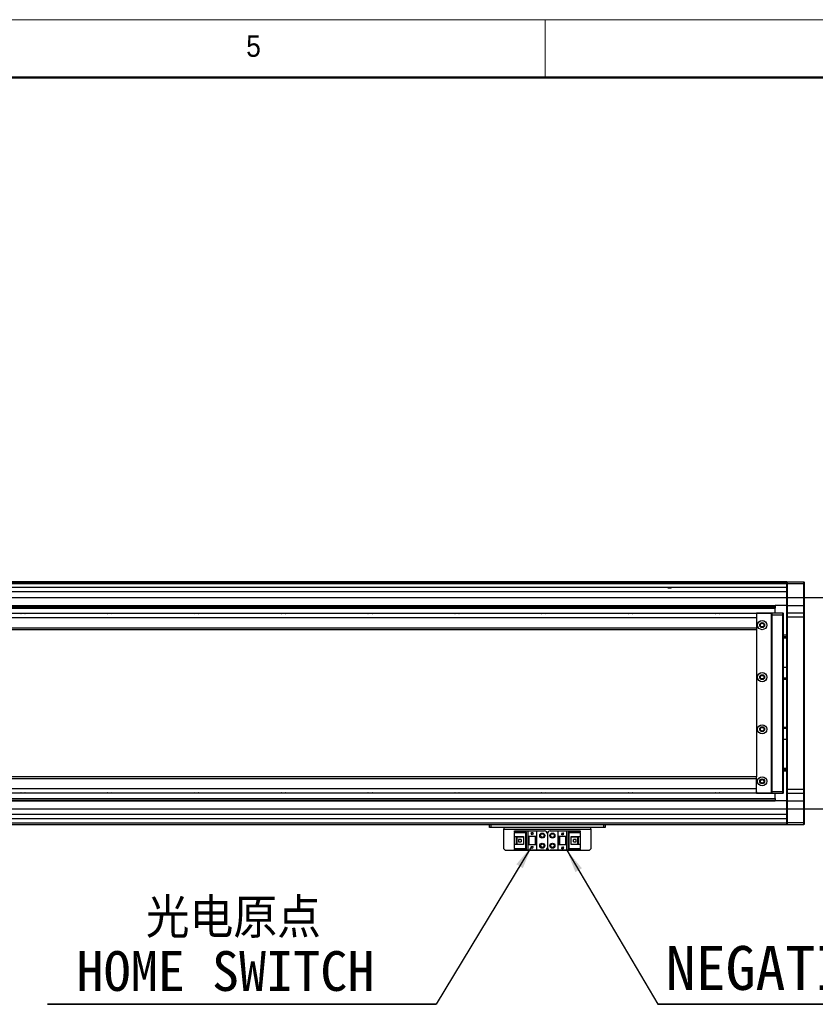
# Model space of a CAD drawing. Header units: millimetres. Extents: x 40 to 3320, y 40 to 2336.
# Tile 8 of 9: x 1717 to 2267, y 1655 to 2336. Entities that reach past the tile are written whole.
import ezdxf

# ---------------------------------------------------------------- set-up
doc = ezdxf.new("R2010")
doc.units = ezdxf.units.MM
doc.header["$LTSCALE"] = 8
doc.layers.add('DIMNS', color=7, linetype='Continuous')
doc.styles.add('SLDTEXTSTYLE0', font='Gothic.ttf', dxfattribs={"width": 0.913})
doc.styles.add('SLDTEXTSTYLE7', font='txt')
doc.styles.add('SLDTEXTSTYLE8', font='txt', dxfattribs={"bigfont": 'bigfont'})
doc.dimstyles.new('SLDDIMSTYLE0', dxfattribs={"dimtxt": 28, "dimasz": 16, "dimexe": 0, "dimexo": 0.0625, "dimgap": 7, "dimtad": 2, "dimdec": 1, "dimrnd": 1e-09, "dimzin": 4, "dimdsep": 46, "dimtxsty": 'SLDTEXTSTYLE7', "dimsah": 1, "dimcen": 0.09, "dimadec": 0, "dimazin": 1, "dimtfac": 1, "dimtdec": 1, "dimtmove": 0, "dimatfit": 0, "dimfxl": 0, "dimfrac": 2, "dimtolj": 1, "dimtzin": 12, "dimarcsym": 0})
doc.dimstyles.new('SLDDIMSTYLE4', dxfattribs={"dimtxt": 0.18, "dimasz": 16, "dimexe": 0, "dimexo": 0.0625, "dimgap": 0, "dimtad": 0, "dimtih": 1, "dimtoh": 1, "dimdec": 0, "dimrnd": 1e-09, "dimzin": 0, "dimdsep": 46, "dimtxsty": 'Standard', "dimsah": 1, "dimcen": 0.09, "dimadec": 0, "dimazin": 0, "dimtfac": 16, "dimtdec": 0, "dimtofl": 0, "dimtmove": 0, "dimatfit": 3, "dimfxl": 0, "dimfrac": 2, "dimtolj": 1, "dimtzin": 0, "dimarcsym": 0})

# ---------------------------------------------------------------- blocks, each defined once
blk = doc.blocks.new('_D')
at = {"layer": 'DIMNS'}
for p, q in [((2320.45, 1936.36), (2320.45, 1968.36)), ((1359.15, 1936.36), (2328.45, 1936.36)), ((2320.45, 1936.36), (2320.45, 1790.36)), ((1359.15, 1790.36), (2328.45, 1790.36)), ((2320.45, 1790.36), (2320.45, 1758.36))]:
    blk.add_line(p, q, dxfattribs=at)
for points in [[(2320.45, 1936.36), (2322.85, 1952.36), (2318.05, 1952.36)], [(2320.45, 1790.36), (2318.05, 1774.36), (2322.85, 1774.36)]]:
    blk.add_solid(points, dxfattribs=at)
at = {"layer": 'DIMNS', "insert": (2283.71, 1820.21), "char_height": 28, "attachment_point": 1, "rotation": 90, "style": 'SLDTEXTSTYLE7'}
blk.add_mtext('146.0', dxfattribs=at)
blk = doc.blocks.new('SW_NOTE_4')
at = {"layer": 'DIMNS', "color": 0}
for p, q in [((-268.71, 0), (0, 0)), ((0, 0), (-268.71, 0)), ((-268.71, 0), (0, 0)), ((0, 0), (-268.71, 0)), ((-268.71, 0), (0, 0)), ((0, 0), (-268.71, 0))]:
    blk.add_line(p, q, dxfattribs=at)
at = {"layer": 'DIMNS', "color": 0, "attachment_point": 2}
for s, insert, char_height, style in [('光电原点', (-140.19, 73.46), 27.517, 'SLDTEXTSTYLE8'), ('HOME SWITCH', (-145.6, 36.77), 27.5167, 'SLDTEXTSTYLE7')]:
    blk.add_mtext(s, dxfattribs=dict(at, insert=insert, char_height=char_height, style=style))
blk = doc.blocks.new('SW_NOTE_5')
at = {"layer": 'DIMNS', "color": 0}
for p, q in [((0, 0), (451.6, 0)), ((451.6, 0), (0, 0)), ((0, 0), (451.6, 0)), ((451.6, 0), (0, 0)), ((0, 0), (451.6, 0)), ((451.6, 0), (0, 0))]:
    blk.add_line(p, q, dxfattribs=at)
at = {"layer": 'DIMNS', "color": 0, "char_height": 30.4, "attachment_point": 2}
for s, insert, style in [('光电负限位', (225.48, 80.54), 'SLDTEXTSTYLE8'), ('NEGATIVE LIMIT SWITCH', (222.65, 40.34), 'SLDTEXTSTYLE7')]:
    blk.add_mtext(s, dxfattribs=dict(at, insert=insert, style=style))

msp = doc.modelspace()

# ---------------------------------------------------------------- linework, layer by layer
at = {"color": 7, "linetype": 'Continuous', "lineweight": 18}
for p, q in [((3320, 2336), (40, 2336)), ((2080, 2296), (2080, 2336)), ((80, 2296), (3280, 2296))]:
    msp.add_line(p, q, dxfattribs=at)
at = {"color": 7, "linetype": 'Continuous', "lineweight": 50}
msp.add_line((3280, 2296), (80, 2296), dxfattribs=at)
at = {"color": 7, "linetype": 'Continuous', "lineweight": 25}
for p, q in [((2246.9891246, 1947.3646233), (1334.9891093, 1947.3646233)), ((2246.9891246, 1947.0646257), (2247.2890552, 1947.3646233)), ((2246.9891246, 1947.3646233), (2246.9891246, 1947.0646257)), ((2247.2890552, 1947.3646233), (2247.2890552, 1945.8646277)), ((2247.2890552, 1947.3646233), (2258.6891588, 1947.3646233)), ((2258.6891588, 1945.8646277), (2258.6891588, 1947.3646233)), ((2258.6891588, 1947.3646233), (2258.9890893, 1947.0646257)), ((1334.9891093, 1947.1646274), (2128.9890941, 1947.1646274)), ((1334.9891093, 1946.964624), (2128.9890941, 1946.964624)), ((2246.9891246, 1946.8646223), (1334.9891093, 1946.8646223)), ((2246.9891246, 1945.8646277), (1334.9891093, 1945.8646277)), ((2246.9891246, 1943.3694879), (1363.9891084, 1943.3694879)), ((2128.9890941, 1947.1646274), (2128.9890941, 1946.964624)), ((2128.9890941, 1946.8646223), (2128.9890941, 1946.964624)), ((2246.9891246, 1945.8646277), (2246.9891246, 1947.0646257)), ((2246.9891246, 1945.8646277), (2247.2890552, 1945.8646277)), ((2246.9891246, 1930.8646272), (2246.9891246, 1945.8646277)), ((2258.6891588, 1945.8646277), (2247.2890552, 1945.8646277)), ((2247.2890552, 1945.8646277), (2247.2890552, 1930.8646272)), ((2258.6891588, 1930.8646272), (2258.6891588, 1945.8646277)), ((2258.6891588, 1945.8646277), (2258.9890893, 1945.8646277)), ((2258.9890893, 1947.0646257), (2258.9890893, 1945.8646277)), ((2258.9890893, 1945.8646277), (2258.9890893, 1930.8646272)), ((1366.7854007, 1929.1675265), (2238.9891084, 1929.1675265)), ((1366.8176915, 1929.4747288), (2238.9891084, 1929.4747288)), ((1366.9314917, 1930.5574248), (2238.9891084, 1930.5574248)), ((1366.9637825, 1930.8646272), (2238.9891084, 1930.8646272)), ((2238.9891084, 1930.8646272), (2238.9891084, 1930.5574248)), ((2246.9891246, 1930.8646272), (2238.9891084, 1930.8646272)), ((2238.9891084, 1930.5574248), (2238.9891084, 1929.4747288)), ((2238.9891084, 1929.4747288), (2238.9891084, 1929.1675265)), ((2238.9891084, 1925.8646245), (2238.9891084, 1929.1675265)), ((2246.9891246, 1930.8646272), (2247.2890552, 1930.8646272)), ((2246.9891246, 1925.5646231), (2246.9891246, 1930.8646272)), ((2247.2890552, 1930.8646272), (2247.2890552, 1925.8646245)), ((2247.2890552, 1930.8646272), (2258.6891588, 1930.8646272)), ((2258.6891588, 1925.8646245), (2258.6891588, 1930.8646272)), ((2258.6891588, 1930.8646272), (2258.9890893, 1930.8646272)), ((2258.9890893, 1930.8646272), (2258.9890893, 1925.5646231)), ((2225.989097, 1925.3646235), (251.9891199, 1925.3646235)), ((2225.989097, 1922.3646211), (251.9891199, 1922.3646211)), ((2226.2890871, 1925.8646245), (2225.989097, 1925.5646231)), ((2225.989097, 1925.3646235), (2225.989097, 1925.5646231)), ((2226.2890871, 1925.5646231), (2225.989097, 1925.5646231)), ((2226.4891203, 1925.3646235), (2225.989097, 1924.8646262)), ((2225.989097, 1925.3646235), (2225.989097, 1924.8646262)), ((2225.989097, 1924.8646262), (2225.989097, 1924.7262987)), ((2225.989097, 1924.7262987), (2225.989097, 1922.3646211)), ((2225.989097, 1922.3646211), (2225.989097, 1915.3646218)), ((2226.2890871, 1925.5646231), (2226.2890871, 1925.8646245)), ((2226.2890871, 1925.8646245), (2236.9891342, 1925.8646245)), ((2226.2890871, 1925.5646231), (2226.2890871, 1925.1646238)), ((2236.9891342, 1925.5646231), (2226.2890871, 1925.5646231)), ((2235.9890874, 1925.3646235), (2226.4891203, 1925.3646235)), ((2236.4891108, 1924.8646262), (2235.9890874, 1925.3646235)), ((2236.4891108, 1801.8646228), (2236.4891108, 1924.8646262)), ((2236.9891342, 1924.3646252), (2236.9891342, 1925.8646245)), ((2236.9891342, 1925.8646245), (2244.1891368, 1925.8646245)), ((2244.1891368, 1924.3646252), (2236.9891342, 1924.3646252)), ((2236.9891342, 1802.3646238), (2236.9891342, 1924.3646252)), ((2244.1891368, 1924.3646252), (2244.1891368, 1925.8646245)), ((2244.4890674, 1925.5646231), (2244.1891368, 1925.8646245)), ((2244.4890674, 1924.3646252), (2244.1891368, 1924.3646252)), ((2244.1891368, 1802.3646238), (2244.1891368, 1924.3646252)), ((2244.4890674, 1925.5646231), (2244.4890674, 1924.3646252)), ((2244.4890674, 1924.3646252), (2244.4890674, 1802.3646238)), ((2247.2890552, 1925.8646245), (2246.9891246, 1925.5646231)), ((2246.9891246, 1922.8646258), (2246.9891246, 1925.5646231)), ((2247.2890552, 1922.8646258), (2246.9891246, 1922.8646258)), ((2246.9891246, 1803.8646231), (2246.9891246, 1922.8646258)), ((2247.2890552, 1925.8646245), (2247.2890552, 1922.8646258)), ((2247.2890552, 1925.8646245), (2258.6891588, 1925.8646245)), ((2258.6891588, 1922.8646258), (2247.2890552, 1922.8646258)), ((2247.2890552, 1922.8646258), (2247.2890552, 1803.8646231)), ((2258.6891588, 1922.8646258), (2258.6891588, 1925.8646245)), ((2258.6891588, 1925.8646245), (2258.9890893, 1925.5646231)), ((2258.6891588, 1922.8646258), (2258.9890893, 1922.8646258)), ((2258.6891588, 1803.8646231), (2258.6891588, 1922.8646258)), ((2258.9890893, 1925.5646231), (2258.9890893, 1922.8646258)), ((2258.9890893, 1922.8646258), (2258.9890893, 1803.8646231)), ((2225.989097, 1915.3646218), (251.9891199, 1915.3646218)), ((251.9891199, 1914.3646198), (2225.989097, 1914.3646198)), ((2225.989097, 1915.3646218), (2225.989097, 1914.3646198)), ((2225.989097, 1914.3646198), (2225.989097, 1812.3646254)), ((2246.9891246, 1910.3646229), (2244.4890674, 1910.3646229)), ((2246.9891246, 1908.3646263), (2244.4890674, 1908.3646263)), ((2244.4890674, 1888.3646248), (2246.9891246, 1888.3646248)), ((2244.4890674, 1880.8646245), (2246.9891246, 1880.8646245)), ((2246.9891246, 1879.8646244), (2244.4890674, 1879.8646244)), ((2244.4890674, 1846.8646246), (2246.9891246, 1846.8646246)), ((2246.9891246, 1845.8646244), (2244.4890674, 1845.8646244)), ((2246.9891246, 1838.3646241), (2244.4890674, 1838.3646241)), ((2244.4890674, 1818.3646227), (2246.9891246, 1818.3646227)), ((2225.989097, 1812.3646291), (251.9891199, 1812.3646291)), ((251.9891199, 1811.3646271), (2225.989097, 1811.3646271)), ((2225.989097, 1811.3646271), (2225.989097, 1812.3646291)), ((2225.989097, 1804.3646278), (2225.989097, 1811.3646271)), ((2246.9891246, 1816.3646261), (2244.4890674, 1816.3646261)), ((251.9891199, 1804.3646278), (2225.989097, 1804.3646278)), ((2225.989097, 1802.0029502), (2225.989097, 1804.3646278)), ((251.9891199, 1801.3646255), (2225.989097, 1801.3646255)), ((1363.9891084, 1797.5617225), (2238.9891084, 1797.5617225)), ((2225.989097, 1802.0029502), (2225.989097, 1801.8646228)), ((2225.989097, 1801.8646228), (2226.4891203, 1801.3646255)), ((2225.989097, 1801.3646255), (2225.989097, 1801.8646228)), ((2225.989097, 1801.1646258), (2225.989097, 1801.3646255)), ((2225.989097, 1801.1646258), (2226.2890871, 1801.1646258)), ((2225.989097, 1801.1646258), (2226.2890871, 1800.8646245)), ((2226.2890871, 1801.5646251), (2226.2890871, 1801.1646258)), ((2226.2890871, 1801.1646258), (2236.9891342, 1801.1646258)), ((2226.2890871, 1800.8646245), (2226.2890871, 1801.1646258)), ((2236.9891342, 1800.8646245), (2226.2890871, 1800.8646245)), ((2226.4891203, 1801.3646255), (2235.9890874, 1801.3646255)), ((2235.9890874, 1801.3646255), (2236.4891108, 1801.8646228)), ((2236.9891342, 1802.3646238), (2244.1891368, 1802.3646238)), ((2236.9891342, 1800.8646245), (2236.9891342, 1802.3646238)), ((2244.1891368, 1800.8646245), (2236.9891342, 1800.8646245)), ((2238.9891084, 1797.5617225), (2238.9891084, 1800.8646245)), ((2238.9891084, 1797.5617225), (2238.9891084, 1797.2545201)), ((2244.4890674, 1802.3646238), (2244.1891368, 1802.3646238)), ((2244.1891368, 1800.8646245), (2244.1891368, 1802.3646238)), ((2244.4890674, 1801.1646258), (2244.1891368, 1800.8646245)), ((2244.4890674, 1802.3646238), (2244.4890674, 1801.1646258)), ((2247.2890552, 1803.8646231), (2246.9891246, 1803.8646231)), ((2246.9891246, 1801.1646258), (2246.9891246, 1803.8646231)), ((2247.2890552, 1800.8646245), (2246.9891246, 1801.1646258)), ((2246.9891246, 1795.8646218), (2246.9891246, 1801.1646258)), ((2247.2890552, 1803.8646231), (2258.6891588, 1803.8646231)), ((2247.2890552, 1803.8646231), (2247.2890552, 1800.8646245)), ((2258.6891588, 1800.8646245), (2247.2890552, 1800.8646245)), ((2247.2890552, 1800.8646245), (2247.2890552, 1795.8646218)), ((2258.6891588, 1803.8646231), (2258.9890893, 1803.8646231)), ((2258.6891588, 1800.8646245), (2258.6891588, 1803.8646231)), ((2258.6891588, 1800.8646245), (2258.9890893, 1801.1646258)), ((2258.6891588, 1795.8646218), (2258.6891588, 1800.8646245)), ((2258.9890893, 1803.8646231), (2258.9890893, 1801.1646258)), ((2258.9890893, 1801.1646258), (2258.9890893, 1795.8646218)), ((1363.9891084, 1797.2545201), (2238.9891084, 1797.2545201)), ((1363.9891084, 1796.1718241), (2238.9891084, 1796.1718241)), ((1363.9891084, 1795.8646218), (2238.9891084, 1795.8646218)), ((2238.9891084, 1797.2545201), (2238.9891084, 1796.1718241)), ((2238.9891084, 1796.1718241), (2238.9891084, 1795.8646218)), ((2246.9891246, 1795.8646218), (2238.9891084, 1795.8646218)), ((2247.2890552, 1795.8646218), (2246.9891246, 1795.8646218)), ((2246.9891246, 1780.8646212), (2246.9891246, 1795.8646218)), ((2247.2890552, 1795.8646218), (2258.6891588, 1795.8646218)), ((2247.2890552, 1795.8646218), (2247.2890552, 1780.8646212)), ((2258.9890893, 1795.8646218), (2258.6891588, 1795.8646218)), ((2258.6891588, 1780.8646212), (2258.6891588, 1795.8646218)), ((2258.9890893, 1795.8646218), (2258.9890893, 1780.8646212)), ((2246.9891246, 1779.3646256), (1248.9891082, 1779.3646256)), ((2246.9891246, 1783.359761), (1363.9891084, 1783.359761)), ((2041.489118, 1777.3646215), (2041.489118, 1779.3646256)), ((2042.4891051, 1777.3646215), (2041.489118, 1777.3646215)), ((2042.4891051, 1779.3646256), (2042.4891051, 1777.3646215)), ((2120.4891141, 1777.3646215), (2042.4891051, 1777.3646215)), ((2051.4891084, 1777.3646215), (2051.4891084, 1776.364627)), ((2111.4891108, 1776.364627), (2111.4891108, 1777.3646215)), ((2120.4891141, 1777.3646215), (2120.4891141, 1779.3646256)), ((2121.4891013, 1777.3646215), (2120.4891141, 1777.3646215)), ((2121.4891013, 1779.3646256), (2121.4891013, 1777.3646215)), ((2247.2890552, 1780.8646212), (2246.9891246, 1780.8646212)), ((2246.9891246, 1779.6646232), (2246.9891246, 1780.8646212)), ((2247.2890552, 1779.3646256), (2246.9891246, 1779.6646232)), ((2246.9891246, 1779.6646232), (2246.9891246, 1779.3646256)), ((2247.2890552, 1780.8646212), (2258.6891588, 1780.8646212)), ((2247.2890552, 1780.8646212), (2247.2890552, 1779.3646256)), ((2258.6891588, 1779.3646256), (2247.2890552, 1779.3646256)), ((2258.9890893, 1780.8646212), (2258.6891588, 1780.8646212)), ((2258.6891588, 1779.3646256), (2258.6891588, 1780.8646212)), ((2258.9890893, 1779.6646232), (2258.6891588, 1779.3646256)), ((2258.9890893, 1780.8646212), (2258.9890893, 1779.6646232)), ((2051.4891084, 1776.364627), (2111.4891108, 1776.364627)), ((2051.4891084, 1762.5646243), (2051.4891084, 1776.364627)), ((2058.7891277, 1774.2646212), (2058.7891277, 1775.0646273)), ((2058.7891277, 1775.0646273), (2067.9891046, 1775.0646273)), ((2058.7891277, 1774.2646212), (2058.7891277, 1773.7646277)), ((2067.0891341, 1774.2646212), (2058.7891277, 1774.2646212)), ((2066.5891107, 1773.7646277), (2058.7891277, 1773.7646277)), ((2058.7891277, 1771.1646209), (2058.7891277, 1773.7646277)), ((2058.7891277, 1771.1646209), (2064.9890836, 1771.1646209)), ((2058.7891277, 1765.564623), (2058.7891277, 1771.1646209)), ((2060.089105, 1765.564623), (2060.089105, 1771.1646209)), ((2060.5891283, 1770.8146224), (2060.5891283, 1771.1646209)), ((2064.9890836, 1770.8146224), (2060.5891283, 1770.8146224)), ((2060.5891283, 1765.9146214), (2060.5891283, 1770.8146224)), ((2064.9890836, 1771.1646209), (2064.9890836, 1765.564623)), ((2066.5891107, 1773.7646277), (2067.0891341, 1774.2646212)), ((2066.5891107, 1762.9646237), (2066.5891107, 1773.7646277)), ((2067.0891341, 1762.4646226), (2067.0891341, 1774.2646212)), ((2067.9891046, 1775.0646273), (2067.9891046, 1771.3646243)), ((2067.9891046, 1775.0646273), (2073.989087, 1775.0646273)), ((2067.9891046, 1771.3646243), (2073.989087, 1771.3646243)), ((2067.9891046, 1771.3646243), (2067.9891046, 1765.364627)), ((2068.489128, 1771.3646243), (2068.489128, 1765.364627)), ((2068.7891181, 1771.3646243), (2068.7891181, 1765.364627)), ((2070.3890856, 1773.5646243), (2070.5891188, 1773.5646243)), ((2070.9891256, 1772.3646263), (2070.3890856, 1773.5646243)), ((2070.5891188, 1773.9646236), (2071.3891324, 1773.9646236)), ((2070.5891188, 1773.5646243), (2070.5891188, 1773.9646236)), ((2071.5891059, 1773.5646243), (2070.9891256, 1772.3646263)), ((2071.3891324, 1773.9646236), (2071.3891324, 1773.5646243)), ((2071.3891324, 1773.5646243), (2071.5891059, 1773.5646243)), ((2073.189133, 1765.364627), (2073.189133, 1771.3646243)), ((2073.4891232, 1765.364627), (2073.4891232, 1771.3646243)), ((2073.989087, 1775.0646273), (2073.989087, 1771.3646243)), ((2073.989087, 1775.0646273), (2079.4891056, 1775.0646273)), ((2073.989087, 1771.3646243), (2073.989087, 1765.364627)), ((2081.4890798, 1773.0646233), (2081.4890798, 1763.6646281)), ((2083.4891137, 1775.0646273), (2088.9891323, 1775.0646273)), ((2088.9891323, 1771.3646243), (2088.9891323, 1775.0646273)), ((2088.9891323, 1775.0646273), (2094.9891146, 1775.0646273)), ((2088.9891323, 1771.3646243), (2094.9891146, 1771.3646243)), ((2088.9891323, 1765.364627), (2088.9891323, 1771.3646243)), ((2089.489096, 1771.3646243), (2089.489096, 1765.364627)), ((2089.7890862, 1771.3646243), (2089.7890862, 1765.364627)), ((2091.3891133, 1772.7646256), (2091.9890936, 1773.9646236)), ((2091.5890869, 1772.7646256), (2091.3891133, 1772.7646256)), ((2091.5890869, 1772.3646263), (2091.5890869, 1772.7646256)), ((2092.3891004, 1772.3646263), (2091.5890869, 1772.3646263)), ((2091.9890936, 1773.9646236), (2092.5891336, 1772.7646256)), ((2092.3891004, 1772.7646256), (2092.3891004, 1772.3646263)), ((2092.5891336, 1772.7646256), (2092.3891004, 1772.7646256)), ((2094.1891011, 1765.364627), (2094.1891011, 1771.3646243)), ((2094.4890912, 1765.364627), (2094.4890912, 1771.3646243)), ((2094.9891146, 1771.3646243), (2094.9891146, 1775.0646273)), ((2094.9891146, 1775.0646273), (2104.1890915, 1775.0646273)), ((2094.9891146, 1765.364627), (2094.9891146, 1771.3646243)), ((2104.1890915, 1774.2646212), (2095.8890851, 1774.2646212)), ((2095.8890851, 1774.2646212), (2096.3891085, 1773.7646277)), ((2095.8890851, 1774.2646212), (2095.8890851, 1762.4646226)), ((2096.3891085, 1773.7646277), (2096.3891085, 1762.9646237)), ((2104.1890915, 1773.7646277), (2096.3891085, 1773.7646277)), ((2097.9891356, 1771.1646209), (2104.1890915, 1771.1646209)), ((2097.9891356, 1765.564623), (2097.9891356, 1771.1646209)), ((2102.3890909, 1770.8146224), (2097.9891356, 1770.8146224)), ((2102.3890909, 1771.1646209), (2102.3890909, 1770.8146224)), ((2102.3890909, 1770.8146224), (2102.3890909, 1765.9146214)), ((2102.8891142, 1771.1646209), (2102.8891142, 1765.564623)), ((2104.1890915, 1775.0646273), (2104.1890915, 1774.2646212)), ((2104.1890915, 1773.7646277), (2104.1890915, 1774.2646212)), ((2104.1890915, 1773.7646277), (2104.1890915, 1771.1646209)), ((2104.1890915, 1771.1646209), (2104.1890915, 1765.564623)), ((2111.4891108, 1776.364627), (2111.4891108, 1762.5646243)), ((2058.7891277, 1762.9646237), (2058.7891277, 1765.564623)), ((2064.9890836, 1765.564623), (2058.7891277, 1765.564623)), ((2060.5891283, 1765.564623), (2060.5891283, 1765.9146214)), ((2060.5891283, 1765.9146214), (2064.9890836, 1765.9146214)), ((2061.5491208, 1769.1646243), (2061.5491208, 1767.564627)), ((2063.3891161, 1769.1646243), (2061.5491208, 1769.1646243)), ((2061.5491208, 1767.564627), (2063.3891161, 1767.564627)), ((2063.3891161, 1769.1646243), (2063.3891161, 1767.564627)), ((2067.9891046, 1765.364627), (2067.9891046, 1761.664624)), ((2073.989087, 1765.364627), (2067.9891046, 1765.364627)), ((2070.3890856, 1763.9646257), (2070.5891188, 1763.9646257)), ((2070.9891256, 1762.7646277), (2070.3890856, 1763.9646257)), ((2070.5891188, 1764.364625), (2071.3891324, 1764.364625)), ((2070.5891188, 1763.9646257), (2070.5891188, 1764.364625)), ((2071.5891059, 1763.9646257), (2070.9891256, 1762.7646277)), ((2071.3891324, 1764.364625), (2071.3891324, 1763.9646257)), ((2071.3891324, 1763.9646257), (2071.5891059, 1763.9646257)), ((2073.989087, 1765.364627), (2073.989087, 1761.664624)), ((2088.9891323, 1761.664624), (2088.9891323, 1765.364627)), ((2094.9891146, 1765.364627), (2088.9891323, 1765.364627)), ((2091.3891133, 1763.164627), (2091.9890936, 1764.364625)), ((2091.9890936, 1764.364625), (2092.5891336, 1763.164627)), ((2094.9891146, 1761.664624), (2094.9891146, 1765.364627)), ((2097.9891356, 1765.9146214), (2102.3890909, 1765.9146214)), ((2104.1890915, 1765.564623), (2097.9891356, 1765.564623)), ((2099.5891031, 1767.564627), (2099.5891031, 1769.1646243)), ((2101.4290985, 1769.1646243), (2099.5891031, 1769.1646243)), ((2099.5891031, 1767.564627), (2101.4290985, 1767.564627)), ((2101.4290985, 1767.564627), (2101.4290985, 1769.1646243)), ((2102.3890909, 1765.9146214), (2102.3890909, 1765.564623)), ((2104.1890915, 1765.564623), (2104.1890915, 1762.9646237)), ((2051.4891084, 1762.5646243), (2052.4890955, 1761.5646223)), ((2110.4891237, 1761.5646223), (2052.4890955, 1761.5646223)), ((2058.7891277, 1762.9646237), (2066.5891107, 1762.9646237)), ((2058.7891277, 1762.9646237), (2058.7891277, 1762.4646226)), ((2058.7891277, 1762.4646226), (2067.0891341, 1762.4646226)), ((2058.7891277, 1761.664624), (2058.7891277, 1762.4646226)), ((2067.9891046, 1761.664624), (2058.7891277, 1761.664624)), ((2067.0891341, 1762.4646226), (2066.5891107, 1762.9646237)), ((2073.989087, 1761.664624), (2067.9891046, 1761.664624)), ((2079.4891056, 1761.664624), (2073.989087, 1761.664624)), ((2088.9891323, 1761.664624), (2083.4891137, 1761.664624)), ((2094.9891146, 1761.664624), (2088.9891323, 1761.664624)), ((2091.5890869, 1763.164627), (2091.3891133, 1763.164627)), ((2091.5890869, 1762.7646277), (2091.5890869, 1763.164627)), ((2092.3891004, 1762.7646277), (2091.5890869, 1762.7646277)), ((2092.3891004, 1763.164627), (2092.3891004, 1762.7646277)), ((2092.5891336, 1763.164627), (2092.3891004, 1763.164627)), ((2104.1890915, 1761.664624), (2094.9891146, 1761.664624)), ((2096.3891085, 1762.9646237), (2095.8890851, 1762.4646226)), ((2095.8890851, 1762.4646226), (2104.1890915, 1762.4646226)), ((2096.3891085, 1762.9646237), (2104.1890915, 1762.9646237)), ((2104.1890915, 1762.4646226), (2104.1890915, 1762.9646237)), ((2104.1890915, 1762.4646226), (2104.1890915, 1761.664624)), ((2110.4891237, 1761.5646223), (2111.4891108, 1762.5646243))]:
    msp.add_line(p, q, dxfattribs=at)
at = {"color": 8, "linetype": 'Continuous', "lineweight": 25}
for p, q in [((2246.9891246, 1940.3694893), (1363.9891084, 1940.3694893)), ((2246.9891246, 1909.3646246), (2244.4890674, 1909.3646246)), ((2246.9891246, 1817.3646244), (2244.4890674, 1817.3646244)), ((2246.9891246, 1786.3597597), (1363.9891084, 1786.3597597)), ((2246.9891246, 1780.3646276), (1248.9891082, 1780.3646276))]:
    msp.add_line(p, q, dxfattribs=at)
at = {"color": 7, "linetype": 'Continuous', "lineweight": 25, "flags": 128}
for points in [[(1717.4684044, 1925.3646235), (1717.650884, 1925.4222164), (1718.9890977, 1925.614624)], [(1718.9890977, 1925.614624), (1720.3273412, 1925.4222164), (1720.509791, 1925.3646235)], [(1777.4684366, 1925.3646235), (1777.6508864, 1925.4222164), (1778.9891299, 1925.614624)], [(1778.9891299, 1925.614624), (1780.3273138, 1925.4222164), (1780.5098232, 1925.3646235)], [(1837.468439, 1925.3646235), (1837.6508888, 1925.4222164), (1838.9891323, 1925.614624)], [(1838.9891323, 1925.614624), (1840.3273161, 1925.4222164), (1840.5098256, 1925.3646235)], [(1897.4684413, 1925.3646235), (1897.6508912, 1925.4222164), (1898.9891346, 1925.614624)], [(1898.9891346, 1925.614624), (1900.3273185, 1925.4222164), (1900.5097683, 1925.3646235)], [(1957.4684437, 1925.3646235), (1957.6508935, 1925.4222164), (1958.989137, 1925.614624)], [(1958.989137, 1925.614624), (1960.3273209, 1925.4222164), (1960.5097707, 1925.3646235)], [(2017.4684461, 1925.3646235), (2017.6508959, 1925.4222164), (2018.9890798, 1925.614624)], [(2018.9890798, 1925.614624), (2020.3273233, 1925.4222164), (2020.5097731, 1925.3646235)], [(2077.4684485, 1925.3646235), (2077.6508983, 1925.4222164), (2078.9890822, 1925.614624)], [(2078.9890822, 1925.614624), (2080.3273257, 1925.4222164), (2080.5097755, 1925.3646235)], [(2137.4683913, 1925.3646235), (2137.6509007, 1925.4222164), (2138.9890846, 1925.614624)], [(2138.9890846, 1925.614624), (2140.3273281, 1925.4222164), (2140.5097779, 1925.3646235)], [(2197.4683937, 1925.3646235), (2197.6509031, 1925.4222164), (2198.989087, 1925.614624)], [(2198.989087, 1925.614624), (2200.3273304, 1925.4222164), (2200.5097803, 1925.3646235)], [(1718.9890977, 1801.114625), (1717.650884, 1801.3070325), (1717.4684044, 1801.3646255)], [(1720.509791, 1801.3646255), (1720.3273412, 1801.3070325), (1718.9890977, 1801.114625)], [(1778.9891299, 1801.114625), (1777.6508864, 1801.3070325), (1777.4684366, 1801.3646255)], [(1780.5098232, 1801.3646255), (1780.3273138, 1801.3070325), (1778.9891299, 1801.114625)], [(1838.9891323, 1801.114625), (1837.6508888, 1801.3070325), (1837.468439, 1801.3646255)], [(1840.5098256, 1801.3646255), (1840.3273161, 1801.3070325), (1838.9891323, 1801.114625)], [(1898.9891346, 1801.114625), (1897.6508912, 1801.3070325), (1897.4684413, 1801.3646255)], [(1900.5097683, 1801.3646255), (1900.3273185, 1801.3070325), (1898.9891346, 1801.114625)], [(1958.989137, 1801.114625), (1957.6508935, 1801.3070325), (1957.4684437, 1801.3646255)], [(1960.5097707, 1801.3646255), (1960.3273209, 1801.3070325), (1958.989137, 1801.114625)], [(2018.9890798, 1801.114625), (2017.6508959, 1801.3070325), (2017.4684461, 1801.3646255)], [(2020.5097731, 1801.3646255), (2020.3273233, 1801.3070325), (2018.9890798, 1801.114625)], [(2078.9890822, 1801.114625), (2077.6508983, 1801.3070325), (2077.4684485, 1801.3646255)], [(2080.5097755, 1801.3646255), (2080.3273257, 1801.3070325), (2078.9890822, 1801.114625)], [(2138.9890846, 1801.114625), (2137.6509007, 1801.3070325), (2137.4683913, 1801.3646255)], [(2140.5097779, 1801.3646255), (2140.3273281, 1801.3070325), (2138.9890846, 1801.114625)], [(2198.989087, 1801.114625), (2197.6509031, 1801.3070325), (2197.4683937, 1801.3646255)], [(2200.5097803, 1801.3646255), (2200.3273304, 1801.3070325), (2198.989087, 1801.114625)]]:
    msp.add_lwpolyline(points, dxfattribs=at)
at = {"color": 7, "linetype": 'Continuous', "lineweight": 25}
for centre, radius in [((2229.9891084, 1917.3646245), 3.15), ((2229.9891084, 1917.3646245), 1.7), ((2229.9891084, 1917.3646245), 1.6), ((2229.9891084, 1917.3646245), 1.25), ((2229.9891084, 1881.3646245), 3.15), ((2229.9891084, 1881.3646245), 1.7), ((2229.9891084, 1881.3646245), 1.6), ((2229.9891084, 1881.3646245), 1.25), ((2229.9891084, 1845.3646245), 3.15), ((2229.9891084, 1845.3646245), 1.7), ((2229.9891084, 1845.3646245), 1.6), ((2229.9891084, 1845.3646245), 1.25), ((2229.9891084, 1809.3646245), 3.15), ((2229.9891084, 1809.3646245), 1.7), ((2229.9891084, 1809.3646245), 1.6), ((2229.9891084, 1809.3646245), 1.25), ((2077.9891084, 1771.8646245), 1.75), ((2077.9891084, 1771.8646245), 1.25), ((2084.9891084, 1771.8646245), 1.75), ((2084.9891084, 1771.8646245), 1.25), ((2077.9891084, 1764.8646245), 1.75), ((2077.9891084, 1764.8646245), 1.25), ((2084.9891084, 1764.8646245), 1.75), ((2084.9891084, 1764.8646245), 1.25)]:
    msp.add_circle(centre, radius, dxfattribs=at)
for centre, start, end in [((2079.4891084, 1773.0646245), 0, 90), ((2083.4891084, 1773.0646245), 90, 180), ((2079.4891084, 1763.6646245), 270, 0), ((2083.4891084, 1763.6646245), 180, 270)]:
    msp.add_arc(centre, 2, start, end, dxfattribs=at)
msp.add_open_spline([(2167.63913, 1943.3694879), (2167.6233769, 1943.3606863), (2167.5919131, 1943.3431067), (2167.3499172, 1943.216698), (2166.9785828, 1943.0531194), (2166.4767216, 1942.9017009), (2165.9218769, 1942.8569356), (2165.4203782, 1942.926183), (2164.9811011, 1943.0611928), (2164.6090479, 1943.2251579), (2164.3757492, 1943.3491322), (2164.3497994, 1943.3635526), (2164.3391188, 1943.3694879)], degree=3, knots=[0, 0, 0, 0, 0.0970972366, 0.1939328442, 0.2974987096, 0.4111441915, 0.5173904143, 0.6075649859, 0.6998019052, 0.806595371, 0.9203973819, 1, 1, 1, 1], dxfattribs=at)

# ---------------------------------------------------------------- block references
at = {"layer": 'DIMNS'}
for name, p in [('SW_NOTE_5', (2157.8544061, 1655.1724138)), ('SW_NOTE_4', (2004.5977011, 1655.1724138))]:
    msp.add_blockref(name, p, dxfattribs=at)

# ---------------------------------------------------------------- texts
at = {"color": 7, "linetype": 'Continuous', "lineweight": 0, "insert": (1873.3333333, 2325.1704848), "char_height": 14.8166667, "attachment_point": 1, "style": 'SLDTEXTSTYLE0'}
msp.add_mtext('5', dxfattribs=at)

# ---------------------------------------------------------------- dimensions: what is measured, and where the dimension line sits
at = {"layer": 'DIMNS'}
dim = msp.add_linear_dim(base=(2320.4511361, 1790.3646245), p1=(1348.9891084, 1936.3646245), p2=(1348.9891084, 1790.3646245), angle=90, dimstyle='SLDDIMSTYLE0', dxfattribs=at)
dim.commit()
dim.dimension.update_dxf_attribs({"geometry": '_D', "text_midpoint": (2320.4511361, 1864.8144418), "dimtype": 160})

# ---------------------------------------------------------------- leaders
for points in [[(2070.5891084, 1764.3646245), (2004.5977011, 1655.1724138)], [(2094.9891084, 1761.6646245), (2157.8544061, 1655.1724138)]]:
    msp.add_leader(points, dimstyle='SLDDIMSTYLE4', dxfattribs=at)

doc.saveas('drawing.dxf')
